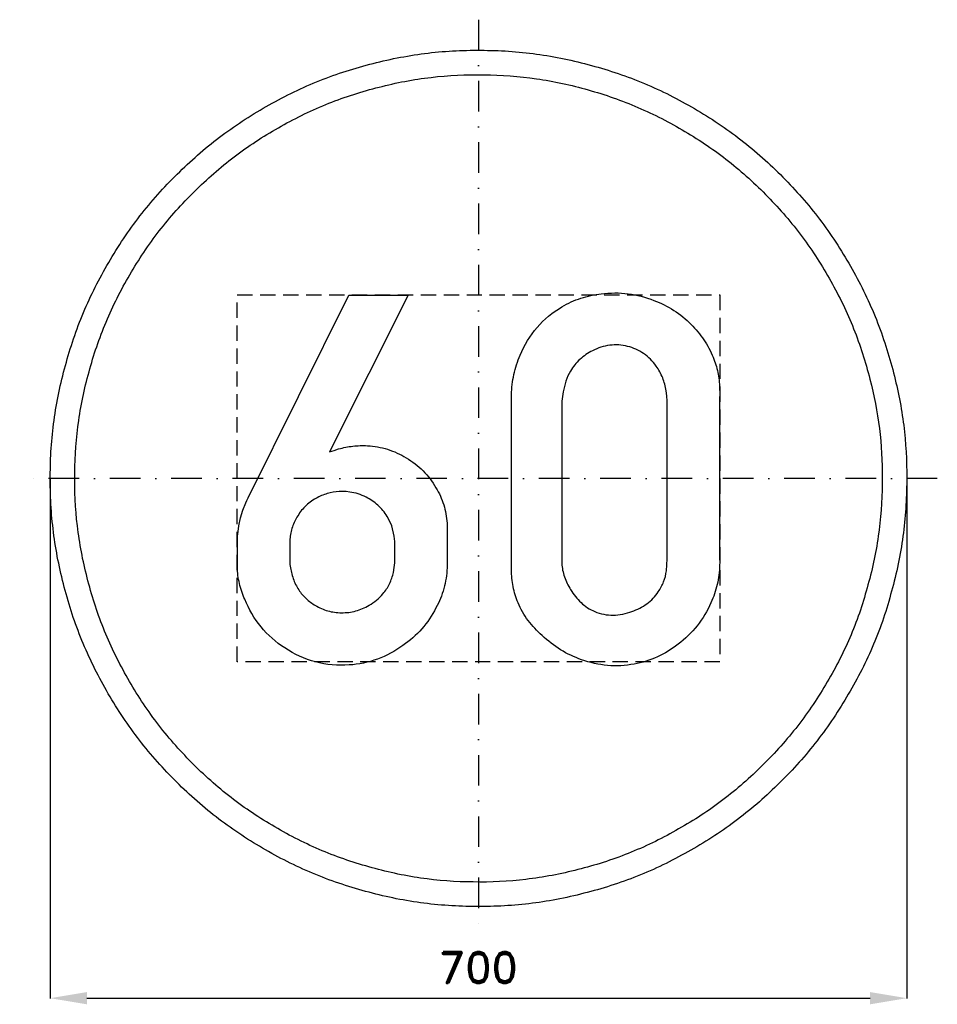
# Model space of a CAD drawing. Header units: millimetres. Extents: x -375 to 375, y -430 to 375.
import ezdxf

# ---------------------------------------------------------------- set-up
doc = ezdxf.new("R2010")
doc.units = ezdxf.units.MM
doc.header["$LTSCALE"] = 5
doc.linetypes.add('ČERCHOVANÁX2', pattern=[2, 1, -0.5, 0, -0.5])
doc.linetypes.add('ČÁRKOVANÁX2', pattern=[1.5, 1, -0.5])
doc.layers.add('Kóty', color=2, linetype='Continuous')
doc.layers.add('Značka', color=7, linetype='Continuous')
doc.styles.get("Standard").update_dxf_attribs({"font": 'romand.shx', "height": 25})
doc.dimstyles.get("Standard").update_dxf_attribs({"dimtxt": 25, "dimasz": 30, "dimexe": 0.18, "dimexo": 0.0625, "dimgap": 12.5, "dimtad": 1, "dimdec": 0, "dimzin": 0, "dimdsep": 46, "dimtxsty": 'Standard', "dimcen": 0.09, "dimadec": 0, "dimazin": 0, "dimtfac": 1, "dimtdec": 0, "dimtofl": 0, "dimtmove": 0, "dimatfit": 3, "dimfxl": 1, "dimtolj": 1, "dimtzin": 0, "dimarcsym": 0})

# ---------------------------------------------------------------- blocks, each defined once
blk = doc.blocks.new('*D1')
at = {"layer": 'Defpoints', "color": 0, "transparency": 16777216}
for p in [(-350.03, 0), (350, -1.15), (350, -424.97)]:
    blk.add_point(p, dxfattribs=at)
at = {"layer": 'Kóty', "color": 0, "lineweight": -2, "transparency": 16777216}
for p, q in [((-350.03, -0.06), (-350.03, -425.15)), ((350, -1.21), (350, -425.15)), ((-320.03, -424.97), (320, -424.97))]:
    blk.add_line(p, q, dxfattribs=at)
at = {"layer": 'Kóty', "color": 0, "transparency": 16777216}
for points in [[(-320.03, -419.97), (-320.03, -429.97), (-350.03, -424.97)], [(320, -419.97), (320, -429.97), (350, -424.97)]]:
    blk.add_solid(points, dxfattribs=at)
at = {"layer": 'Kóty', "color": 0, "transparency": 16777216, "insert": (-0.02, -399.97), "char_height": 25, "attachment_point": 5}
blk.add_mtext('\\A1;700', dxfattribs=at)

msp = doc.modelspace()

# ---------------------------------------------------------------- linework, layer by layer
at = {"layer": 'Značka', "color": 6, "linetype": 'ČERCHOVANÁX2', "lineweight": 25, "ltscale": 5}
for p, q in [((0, 375), (0, -375)), ((375, 0), (-375, 0))]:
    msp.add_line(p, q, dxfattribs=at)
at = {"layer": 'Značka', "color": 5}
for points in [[(350, 0), (349.99, -2.291), (349.97, -4.581, -0.0321663), (346.49, -50.208, -0.0357215), (336.86, -95.004, -0.0366629), (321.83, -138.262, -0.0347537), (300.79, -178.953, -0.0340378), (274.96, -216.774, -0.0344521), (244.23, -250.7057, -0.03456), (209.51, -280.5629, -0.0344272), (171.02, -305.3736, -0.0343885), (129.75, -325.2231, -0.0344186), (86.15, -339.2308, -0.034423), (41.16, -347.7241, -0.0344168), (-4.58, -349.97, -0.0344158), (-50.24, -346.5273, -0.0344163), (-95, -336.8593, -0.0344176), (-138.22, -321.7156, -0.034417), (-178.95, -300.7922, -0.0344169), (-216.78, -274.9795, -0.0344155), (-250.706, -244.227, -0.0344176), (-280.56, -209.504, -0.034417), (-305.374, -171.017, -0.0344152), (-325.224, -129.751, -0.0344154), (-339.231, -86.154, -0.0344167), (-347.724, -41.156, -0.0344172), (-349.97, 4.581, -0.0344173), (-346.527, 50.244, -0.0344183), (-336.859, 95.004, -0.0344154), (-321.716, 138.22, -0.0344157), (-300.792, 178.953, -0.0344166), (-274.979, 216.776, -0.0344159), (-244.227, 250.706, -0.0344181), (-209.5, 280.56, -0.0344174), (-171.02, 305.374, -0.0344136), (-129.75, 325.224, -0.0344152), (-86.15, 339.231, -0.0344157), (-41.16, 347.724, -0.034416), (4.58, 349.97, -0.0344175), (50.24, 346.527, -0.0344181), (95, 336.859, -0.034416), (138.22, 321.715, -0.0344165), (178.95, 300.792, -0.0344151), (216.77, 274.98, -0.0344044), (250.71, 244.227, -0.0344137), (280.57, 209.501, -0.0344845), (305.37, 171.017, -0.0344151), (325.2, 129.763, -0.0340739), (339.23, 86.154, -0.0327932), (347.51, 43.384, -0.0342652), (350, 0)], [(330, 0), (329.99, -2.16), (329.97, -4.32, -0.0321704), (326.69, -47.339, -0.0357246), (317.61, -89.575, -0.0366679), (303.44, -130.361, -0.0347561), (283.6, -168.727, -0.0340394), (259.25, -204.387, -0.0344529), (230.27, -236.38, -0.0345589), (197.54, -264.5307, -0.0344254), (161.24, -287.9237, -0.0343884), (122.33, -306.6389, -0.0344174), (81.23, -319.8462, -0.0344235), (38.8, -327.8541, -0.0344169), (-4.32, -329.9717, -0.0344158), (-47.37, -326.7258, -0.0344166), (-89.58, -317.6102, -0.0344167), (-130.32, -303.3319, -0.0344173), (-168.73, -283.6041, -0.034418), (-204.39, -259.2663, -0.0344168), (-236.38, -230.271, -0.0344172), (-264.528, -197.532, -0.0344153), (-287.924, -161.245, -0.0344161), (-306.639, -122.337, -0.0344172), (-319.846, -81.231, -0.0344163), (-327.854, -38.804, -0.0344151), (-329.972, 4.32, -0.0344158), (-326.726, 47.373, -0.0344158), (-317.61, 89.575, -0.0344181), (-303.332, 130.322, -0.0344155), (-283.604, 168.727, -0.0344164), (-259.266, 204.389, -0.0344177), (-230.27, 236.38, -0.0344184), (-197.53, 264.528, -0.0344153), (-161.24, 287.924, -0.0344176), (-122.34, 306.639, -0.0344177), (-81.23, 319.846, -0.034418), (-38.8, 327.854, -0.0344164), (4.32, 329.972, -0.0344175), (47.37, 326.726, -0.0344163), (89.58, 317.61, -0.0344148), (130.32, 303.332, -0.0344174), (168.73, 283.604, -0.0344175), (204.39, 259.267, -0.0344082), (236.38, 230.271, -0.0344144), (264.53, 197.529, -0.0344857), (287.92, 161.245, -0.0344188), (306.62, 122.348, -0.0340729), (319.85, 81.231, -0.0327889), (327.65, 40.905, -0.0342678), (330, 0)], [(-57.42, 149.906), (-121.8, 21.688), (-118.09, 22.903), (-114.36, 24.031, -0.0391438), (-102.68, 26.362, -0.0459459), (-90.77, 26.688, -0.0661284), (-74.34, 23.76, -0.0620462), (-59.11, 16.75, -0.0644683), (-45.32, 6.164, -0.0674412), (-34.77, -7.625, -0.0606583), (-28.45, -21.624, -0.0629651), (-25.73, -36.625), (-25.63, -38.297), (-25.55, -39.969), (-25.55, -68.969), (-25.58, -71.094), (-25.64, -73.219, -0.0576173), (-28.33, -90.049, -0.056132), (-34.77, -105.937, -0.0655257), (-46.32, -122.959, -0.0611085), (-61.8, -136.594, -0.0693436), (-82.66, -147.735, -0.0745016), (-105.8, -152.531, -0.0866062), (-133.21, -150.076, -0.085333), (-158.3, -138.594, -0.0801317), (-177.77, -121.286, -0.0761679), (-191.02, -98.875, -0.0445309), (-195.37, -85.965, -0.0549584), (-197.08, -72.594), (-197.11, -70.766), (-197.11, -68.937), (-197.11, -48.875), (-196.96, -47.25), (-196.8, -45.625), (-195.9, -38.827), (-194.48, -32.125), (-192.63, -25.986), (-190.23, -20.031), (-189.31, -17.978), (-188.36, -15.937), (-105.86, 149.906), (-57.42, 149.906)], [(26.95, 63.125), (26.93, 65.813), (26.95, 68.5, -0.0490493), (28.91, 84.905, -0.0499797), (34.11, 100.75, -0.0795526), (47.89, 123.387, -0.0890955), (68.14, 140.156, -0.0597802), (83.64, 147.33, -0.052019), (100.39, 150.906, -0.0620177), (122.24, 150.934, -0.0644964), (143.36, 145.531, -0.0554423), (159.69, 137.362, -0.0554658), (173.83, 125.813, -0.0511153), (184.21, 113.33, -0.0548841), (191.73, 98.969, -0.0452565), (195.57, 86.644, -0.0459833), (197.11, 73.875), (197.18, 69.406), (197.11, 64.938), (197.11, -65.812), (197.13, -68.5), (197.11, -71.187, -0.0518055), (195.09, -86.736, -0.0496882), (189.95, -101.656, -0.0667841), (178.78, -120.433, -0.0659158), (163.08, -135.656, -0.0611122), (146.17, -145.971, -0.0641492), (127.27, -151.781, -0.0696608), (105.51, -152.94, -0.0674536), (84.27, -148.219, -0.0568011), (67.13, -140.108, -0.0495954), (52.02, -128.5, -0.0480428), (40.59, -116.121, -0.065884), (32.33, -101.656, -0.0547746), (28.34, -88.503, -0.0423539), (26.95, -74.781), (26.9, -70.29), (26.95, -65.812), (26.95, 63.125)], [(68.14, 63.125), (68.14, -65.812), (68.12, -67.611), (68.14, -69.406, 0.0738544), (70.24, -80.513, 0.0595339), (75.3, -90.906, 0.070728), (83.8, -101.593, 0.0945954), (95.02, -108.812, 0.108399), (110.02, -111.776, 0.0875564), (125.45, -108.812, 0.0781617), (137.65, -102.471, 0.0881662), (146.95, -92.687, 0.0617554), (151.32, -84.514, 0.0611545), (153.58, -75.562), (154.01, -70.698), (154.11, -65.812), (154.11, 63.125), (153.83, 67.368), (153.36, 71.594, 0.0582864), (150.53, 82.149, 0.0647146), (145.17, 91.781, 0.0880844), (134.99, 102.024, 0.0978912), (121.89, 107.906, 0.0998442), (107.3, 108.824, 0.0882705), (93.23, 104.344, 0.0741789), (82.89, 97.315, 0.075698), (75.14, 87.656, 0.0526203), (71.28, 79.542), (69.08, 70.844), (68.54, 66.991), (68.14, 63.125)], [(-154.3, -51.25), (-154.3, -69.156), (-154.12, -70.5), (-153.92, -71.844, 0.0461351), (-151.47, -81.88, 0.0658888), (-146.89, -91.094, 0.0656056), (-140.93, -98.323, 0.0588837), (-133.33, -103.906, 0.0672202), (-123.08, -108.317, 0.0693592), (-112.05, -109.812, 0.0721874), (-100.29, -108.374, 0.0687115), (-89.39, -103.75, 0.0448896), (-83.29, -99.585, 0.0477324), (-78.08, -94.375, 0.0634242), (-72.71, -86.136, 0.0656728), (-69.61, -76.844), (-68.93, -72.92), (-68.48, -68.969), (-68.48, -51.562), (-68.68, -49.435), (-68.92, -47.312), (-70.96, -38.912, 0.0555638), (-74.73, -31.094, 0.0749735), (-82.16, -21.991, 0.0723655), (-91.89, -15.406, 0.0440659), (-98.41, -12.687, 0.0437368), (-105.27, -11.156), (-108.27, -10.828, 0.0179078), (-111.3, -10.719, 0.0575951), (-121.15, -11.811, 0.060871), (-130.52, -15.187, 0.0692664), (-139.75, -21.16, 0.070601), (-146.98, -29.437, 0.0640853), (-151.67, -38.499, 0.0608065), (-153.98, -48.375), (-154.15, -49.812), (-154.3, -51.25)]]:
    msp.add_lwpolyline(points, format="xyb", dxfattribs=at)
at = {"layer": 'Značka', "color": 6, "linetype": 'ČÁRKOVANÁX2', "ltscale": 2.5}
msp.add_lwpolyline([(-197.16, -150), (-197.16, 150), (197.16, 150), (197.16, -150), (-197.16, -150)], dxfattribs=at)

# ---------------------------------------------------------------- dimensions: what is measured, and where the dimension line sits
at = {"layer": 'Kóty'}
dim = msp.add_linear_dim(base=(349.995, -424.973), p1=(-350.0289, 0), p2=(349.995, -1.1455), dimstyle='Standard', dxfattribs=at)
dim.commit()
dim.dimension.update_dxf_attribs({"geometry": '*D1', "text_midpoint": (-0.017, -399.973)})

doc.saveas('drawing.dxf')
